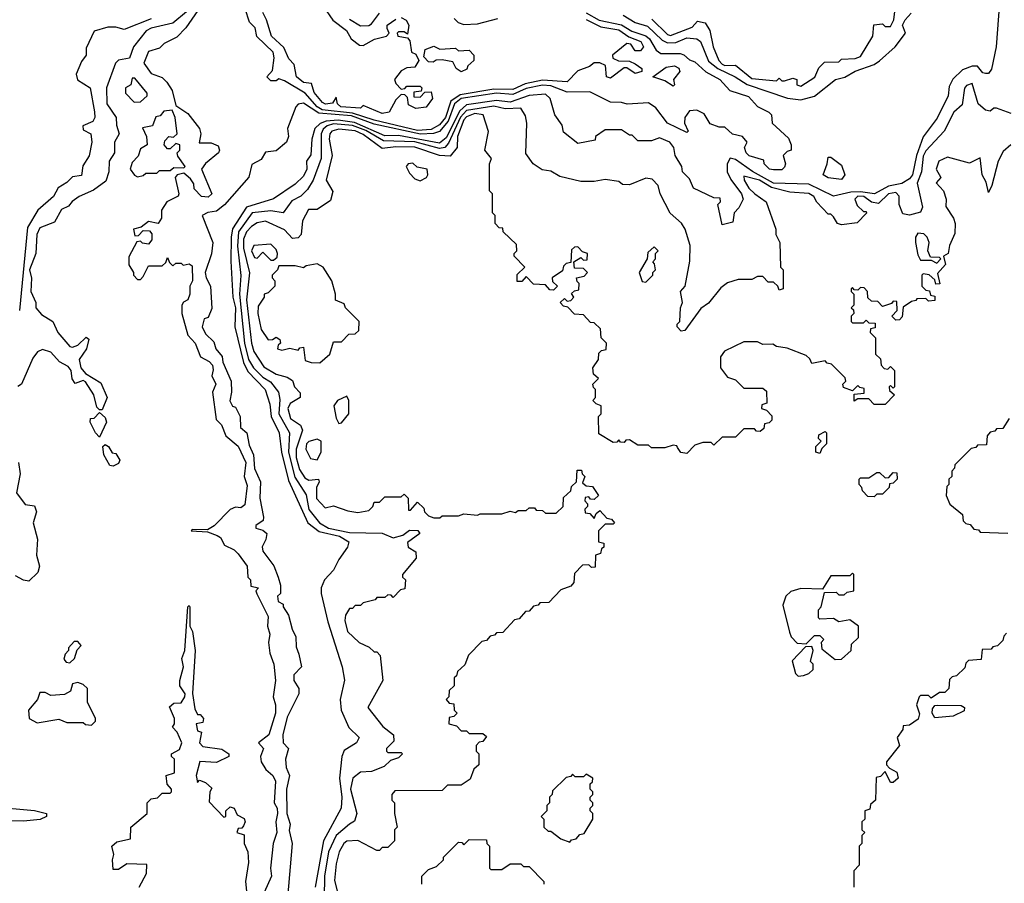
# Model space of a CAD drawing. Extents: x 2668140 to 2765664, y 823621 to 955240.
# Tile 192 of 256: x 2686971 to 2690594, y 898359 to 901535. Entities that reach past the tile are written whole.
import ezdxf

# ---------------------------------------------------------------- set-up
doc = ezdxf.new("R2010")
doc.units = 0

msp = doc.modelspace()

# ---------------------------------------------------------------- linework, layer by layer
at = {"layer": '0CON02XD'}
for points in [[(2690580.6, 901665), (2690563.3, 901435), (2690547, 901353), (2690535, 901337.5), (2690525, 901336.7), (2690515, 901340), (2690495, 901363.8), (2690475, 901363.8), (2690439.3, 901350.7), (2690403.9, 901316.1), (2690390.7, 901289.3), (2690386.7, 901255), (2690346.8, 901173.2), (2690295.7, 901104.3), (2690270.9, 901035), (2690255.6, 900965), (2690245, 900949.2), (2690217.2, 900932.8), (2690167.2, 900922.8), (2690115.6, 900894.4), (2690065, 900902.5), (2690028.8, 900901.2), (2689965, 900885.8), (2689875, 900930), (2689744.1, 900934.1), (2689666.8, 900976.8), (2689605, 901020.6), (2689584.4, 901025.6)], [(2687638, 901585), (2687582.5, 901505), (2687549.3, 901470.7), (2687503, 901447), (2687485, 901430), (2687445, 901417.5), (2687427.5, 901375), (2687455, 901337.5), (2687495, 901322.5), (2687512.5, 901305), (2687532.5, 901275), (2687545, 901220), (2687590, 901190), (2687632.5, 901135), (2687637.5, 901115), (2687631.7, 901081.7), (2687675, 901082.5), (2687700.7, 901070.7), (2687706.7, 901055), (2687702.5, 901045), (2687654.1, 901005.9), (2687640, 900985), (2687677.5, 900895), (2687665, 900882.5), (2687640, 900885), (2687613, 900913), (2687611.7, 900931.7), (2687600, 900950), (2687575, 900970), (2687550, 900965), (2687542.5, 900955), (2687556.7, 900895), (2687553.6, 900886.4), (2687512.5, 900865), (2687493.3, 900835), (2687492.5, 900805), (2687480, 900785), (2687445, 900792.5), (2687418.3, 900771.7), (2687390, 900765), (2687395, 900740), (2687408.3, 900741.7), (2687425, 900760), (2687448.3, 900758.3), (2687457, 900747), (2687457.5, 900725), (2687445, 900710), (2687422.5, 900712.5), (2687415, 900720), (2687401.7, 900718.3), (2687373, 900663), (2687373, 900633), (2687390, 900605), (2687390, 900595), (2687405, 900580), (2687415, 900580), (2687425, 900590), (2687445, 900630), (2687495, 900630), (2687508.3, 900641.7), (2687515, 900660), (2687521.7, 900641.7), (2687535, 900630), (2687545, 900640), (2687565, 900640), (2687572.5, 900632.5), (2687595, 900637.5), (2687605, 900630), (2687606.7, 900575), (2687597.5, 900555), (2687597.5, 900525), (2687590, 900505), (2687573.6, 900496.4), (2687567.5, 900485), (2687567.5, 900455), (2687590, 900375), (2687616.2, 900345), (2687636.7, 900295), (2687668.3, 900278.3), (2687680, 900265), (2687683, 900247), (2687677.5, 900225), (2687692.5, 900195), (2687680, 900165), (2687693.3, 900065), (2687713.3, 900045), (2687730, 900005), (2687775, 899966.7), (2687803.6, 899906.4), (2687796.7, 899855), (2687808, 899822), (2687799.3, 899750.7), (2687785, 899740), (2687765, 899742.5), (2687745, 899733.3), (2687686.4, 899673.6), (2687661.7, 899658.3), (2687605, 899660), (2687602.5, 899655), (2687661.7, 899651.7), (2687697.7, 899637.7), (2687710, 899630), (2687725, 899602.5), (2687760, 899585), (2687775, 899570), (2687807.5, 899525), (2687810, 899485), (2687820, 899475), (2687821.7, 899451.7), (2687850, 899445), (2687840, 899435), (2687843, 899423), (2687885, 899340), (2687883.3, 899305), (2687891.2, 899275), (2687886.2, 899245), (2687891.2, 899205), (2687905.7, 899165), (2687912.5, 899105), (2687903.3, 899045), (2687912, 899015), (2687912, 898985), (2687887.5, 898905), (2687850, 898875), (2687867.5, 898855), (2687857.5, 898825), (2687860, 898805), (2687876.7, 898776.7), (2687902.5, 898755), (2687912.5, 898735), (2687907.5, 898655), (2687918.8, 898635), (2687920, 898615), (2687913.3, 898585), (2687916.7, 898545), (2687903.3, 898505), (2687893.3, 898415), (2687897.5, 898385), (2687870, 898325)], [(2687585, 901564), (2687535, 901522), (2687455, 901503.8)], [(2689055, 901535.8), (2689108.8, 901508.8), (2689175, 901497.5), (2689211.7, 901471.7), (2689256.7, 901455), (2689266.7, 901435), (2689255, 901420), (2689235, 901420), (2689220, 901445), (2689205, 901447.5), (2689152.5, 901405), (2689153.8, 901393.8), (2689173.6, 901383.6), (2689215, 901382.5), (2689235, 901372.5), (2689260, 901355), (2689260, 901345), (2689235, 901337.5), (2689205, 901357.5), (2689195, 901357.5), (2689145, 901320), (2689130, 901325), (2689126.2, 901366.2), (2689105, 901376.7), (2689085, 901376.7), (2689067, 901363), (2689025, 901347.5), (2688985, 901306.7), (2688895, 901312.2), (2688831.1, 901298.9), (2688785, 901278.6), (2688715, 901280), (2688591.5, 901258.5), (2688557.8, 901235), (2688538.2, 901175), (2688515, 901148.6), (2688485, 901131.5), (2688435, 901127.9), (2688275, 901165.6), (2688195, 901190.8), (2688084.1, 901204.1), (2688065.7, 901215), (2688021.2, 901265), (2687945, 901310), (2687925, 901317.5), (2687915, 901310), (2687895, 901310), (2687880, 901325), (2687901.7, 901348.3), (2687907.5, 901395), (2687903.3, 901415), (2687843, 901473), (2687837.5, 901505), (2687816.4, 901526.4), (2687800, 901575)], [(2688087.5, 901585), (2688122.9, 901532.9), (2688173.3, 901495), (2688190, 901465), (2688221.7, 901441.7), (2688235, 901440), (2688276.1, 901463.9), (2688320, 901475), (2688330, 901485), (2688323, 901503), (2688322.5, 901515), (2688355, 901536.7)], [(2689296.4, 901536.4), (2689355, 901480), (2689365, 901476.7), (2689445, 901507.5), (2689465, 901530), (2689493, 901523), (2689510, 901495), (2689522.5, 901435), (2689543.3, 901385), (2689555, 901372), (2689565, 901366.7), (2689605, 901367.5), (2689665, 901318.8), (2689755, 901310), (2689765, 901320), (2689775, 901310), (2689785, 901310), (2689815, 901320), (2689830, 901315), (2689830, 901295), (2689845, 901290), (2689896.4, 901323.6), (2689911.7, 901358.3), (2689931.7, 901378.3), (2689985, 901380), (2689995, 901390), (2690045, 901392.5), (2690065, 901400), (2690110, 901475), (2690113.6, 901516.4), (2690145, 901520), (2690155, 901510), (2690175, 901510), (2690186.7, 901535), (2690192.5, 901575)], [(2687455, 901538), (2687355, 901498.8), (2687325, 901507.5), (2687295, 901507.5), (2687245, 901493.3), (2687215, 901430), (2687215.9, 901404.1), (2687198.8, 901381.2), (2687178.8, 901335), (2687184.1, 901314.1), (2687230, 901285), (2687246.2, 901196.2), (2687247.5, 901175), (2687239.5, 901160.5), (2687203.3, 901145), (2687205, 901130), (2687232.5, 901115), (2687236.7, 901085), (2687226, 901034), (2687203, 900997), (2687198.3, 900961.7), (2687165, 900957.5), (2687145, 900936.7), (2687113, 900917), (2687095.7, 900884.3), (2687037.5, 900835), (2686999.7, 900770.3), (2686970, 900465)], [(2688375, 901542.5), (2688393, 901533), (2688402.5, 901515), (2688398.3, 901481.7), (2688385, 901490), (2688365, 901490), (2688360, 901485), (2688362.5, 901475), (2688398.3, 901468.3), (2688407, 901457), (2688412.5, 901415), (2688428.3, 901408.3), (2688440, 901385), (2688425, 901360), (2688395, 901357.5), (2688375, 901347.5), (2688350, 901315), (2688355, 901300), (2688375, 901280), (2688388.3, 901281.7), (2688395, 901290), (2688445, 901290), (2688450, 901285), (2688448.3, 901271.7), (2688421.7, 901268.3), (2688421.7, 901251.7), (2688445, 901250), (2688461.7, 901268.3), (2688485, 901270), (2688490, 901245), (2688467, 901213), (2688428.3, 901208.3), (2688401.7, 901221.7), (2688398.3, 901248.3), (2688388.3, 901258.3), (2688375, 901260), (2688355, 901240), (2688330, 901195), (2688305, 901190), (2688235, 901220), (2688225, 901210), (2688152.5, 901215), (2688140, 901225), (2688135, 901250), (2688121.7, 901228.3), (2688095.8, 901224.2), (2688085, 901230), (2688055, 901267.5), (2688045, 901300), (2688015, 901303.8), (2687990, 901325), (2687980.7, 901370.7), (2687961.1, 901391.1), (2687943, 901433), (2687898, 901475), (2687879.4, 901535), (2687865, 901561.2)], [(2688185, 901536.7), (2688225, 901512.5), (2688255, 901513.3), (2688265, 901520), (2688295, 901558.8)], [(2688569.7, 901539.7), (2688584.4, 901524.4), (2688605, 901517.1), (2688655, 901520), (2688730, 901540)], [(2689055, 901560), (2689102.9, 901532.9), (2689185, 901516.2), (2689222.7, 901492.7), (2689275, 901475.6), (2689288.1, 901465), (2689313.1, 901423.1), (2689330.5, 901410.5), (2689401.2, 901411.2), (2689415, 901406), (2689435, 901388), (2689455, 901380), (2689495, 901342.9), (2689547.5, 901315), (2689584, 901274), (2689652.4, 901252.4), (2689685, 901216.2), (2689727.5, 901195), (2689737.5, 901185), (2689740, 901155), (2689799.3, 901099.3), (2689810, 901075), (2689810, 901055), (2689795, 901050), (2689780, 901035), (2689788.8, 901005), (2689785, 900992.5), (2689775, 900983.3), (2689745, 900982.5), (2689730, 900985), (2689710, 901005), (2689708.3, 901018.3), (2689655, 901034.2), (2689643.8, 901045), (2689637.5, 901065), (2689647.5, 901085), (2689630, 901105), (2689593.9, 901113.9), (2689565, 901140), (2689545, 901140), (2689511.7, 901151.7), (2689489.3, 901189.3), (2689462, 901202)], [(2689191.3, 901551.3), (2689235, 901524.4), (2689281.1, 901511.1), (2689335, 901459.4), (2689355, 901449.5), (2689385, 901451.5), (2689425, 901468.6), (2689462.5, 901465), (2689476, 901455), (2689505, 901382.5), (2689539.2, 901355), (2689603.8, 901325), (2689647.2, 901297.2), (2689795.9, 901245.9), (2689845, 901240.8), (2689895, 901254), (2689972.5, 901315), (2690006.8, 901323.2), (2690044.4, 901345.6), (2690115, 901370.8), (2690135, 901384), (2690192, 901435), (2690230, 901485), (2690218.8, 901515), (2690228.8, 901535), (2690251.4, 901558.6)], [(2687455, 901503.8), (2687436.1, 901493.9), (2687390, 901435), (2687375, 901393.3), (2687335, 901386.7), (2687323.3, 901375), (2687290, 901285), (2687291.2, 901225), (2687326.2, 901175), (2687327, 901147), (2687336.7, 901115), (2687320, 901085), (2687320, 901045), (2687300, 901015), (2687298.8, 900975), (2687288.3, 900941.7), (2687242.3, 900907.7), (2687190, 900885), (2687163.6, 900866.4), (2687150.7, 900849.3), (2687125, 900837.5), (2687099.3, 900790.7), (2687045, 900770), (2687033.8, 900745), (2687030, 900675), (2687007.5, 900615), (2687013.9, 900583.9), (2687012, 900535), (2687030, 900495), (2687030, 900475), (2687051.2, 900451.2), (2687093.3, 900425), (2687111.2, 900385), (2687155, 900332.5), (2687165, 900330), (2687185, 900337.5), (2687215, 900367.5), (2687225, 900360), (2687216.7, 900325), (2687190, 900285), (2687196.2, 900255), (2687213.6, 900233.6), (2687269.5, 900199.5), (2687293.3, 900145), (2687275, 900100), (2687265, 900100), (2687255, 900110), (2687243.3, 900155), (2687213, 900203), (2687205, 900207.5), (2687175, 900197.5), (2687164.1, 900214.1), (2687160, 900245), (2687149.5, 900259.5), (2687117, 900277), (2687085, 900312.5), (2687055, 900322.5), (2687037, 900313), (2687019.3, 900290.7), (2686977.5, 900195), (2686963.6, 900186.4)], [(2688595, 901343.3), (2688577.5, 901355), (2688565, 901380), (2688525, 901387.5), (2688503.6, 901386.4), (2688491.7, 901378.3), (2688475, 901380), (2688458.3, 901398.3), (2688462.5, 901425), (2688495, 901437.5), (2688516.4, 901426.4), (2688575, 901430), (2688585, 901420), (2688625, 901422.5), (2688642.5, 901405), (2688642.5, 901385), (2688620, 901365), (2688616.4, 901353.6), (2688595, 901343.3)], [(2689375, 901290), (2689345, 901310), (2689300, 901325), (2689349.3, 901360.7), (2689380, 901365), (2689396.4, 901356.4), (2689400, 901345), (2689376.7, 901315), (2689380, 901295), (2689375, 901290)], [(2687391.7, 901231.7), (2687415, 901232.5), (2687440, 901255), (2687440, 901265), (2687395, 901320), (2687385, 901320), (2687380, 901295), (2687360, 901285), (2687360, 901265), (2687391.7, 901231.7)], [(2689462, 901202), (2689435, 901200), (2689418.8, 901175), (2689416.7, 901155), (2689430, 901125), (2689425, 901120), (2689355, 901154.2), (2689311.4, 901211.4), (2689285, 901229.2), (2689205.6, 901224.4), (2689185, 901230.8), (2689145, 901231.1), (2689069.2, 901269.2), (2688985, 901268.6), (2688925, 901291.5), (2688895, 901294.7), (2688835, 901282.5), (2688785, 901259.6), (2688725, 901265.3), (2688594.8, 901245.2), (2688570.4, 901225), (2688547.9, 901162.1), (2688515.9, 901124.1), (2688493.9, 901116.1), (2688445.7, 901114.3), (2688275, 901150.9), (2688191.3, 901181.3), (2688071.3, 901191.3), (2688015, 901228), (2687996.1, 901223.9), (2687986.7, 901215), (2687956.7, 901135), (2687960, 901105), (2687952.5, 901085), (2687915, 901052.5), (2687875, 901047.5), (2687859.3, 901020.7), (2687825, 901002.5), (2687813.8, 900956.2), (2687725, 900853.8), (2687695, 900831.2), (2687663.6, 900826.4), (2687642.5, 900815), (2687681.2, 900715), (2687676.1, 900673.9), (2687653.8, 900605), (2687656.7, 900585), (2687673.3, 900555), (2687677.7, 900472.3), (2687665, 900440), (2687650, 900435), (2687642.5, 900405), (2687655, 900380), (2687685, 900350), (2687692.5, 900325), (2687715.9, 900295.9), (2687718.8, 900275), (2687748.8, 900205), (2687750, 900165), (2687743.6, 900133.6), (2687753.6, 900113.6), (2687765, 900110), (2687782.5, 900075), (2687783.3, 900035), (2687806.2, 900015), (2687815, 899970), (2687831.2, 899935), (2687834.3, 899884.3), (2687856.7, 899835), (2687854, 899775), (2687867.5, 899705), (2687866.7, 899693.3), (2687840, 899675), (2687840, 899665), (2687865, 899657.5), (2687880, 899645), (2687877, 899623), (2687863.6, 899596.4), (2687865, 899580), (2687906.1, 899526.1), (2687922.5, 899485), (2687930, 899455), (2687930, 899425), (2687920, 899415), (2687922.5, 899395), (2687940, 899385), (2687940, 899375), (2687960, 899345), (2687973, 899293), (2687987.5, 899265), (2687988.3, 899228.3), (2687998.3, 899201.7), (2688007.5, 899155), (2687980, 899125), (2687980, 899105), (2687997.5, 899075), (2687997.5, 899055), (2687955, 898970), (2687938.8, 898905), (2687940, 898875), (2687960, 898855), (2687948.8, 898815), (2687952, 898785), (2687964, 898755), (2687952.5, 898705), (2687954.3, 898615), (2687965.9, 898575.9), (2687962.7, 898552.7), (2687974, 898505), (2687956.2, 898305)], [(2690619.4, 901189.4), (2690565, 901210), (2690555, 901210), (2690541.7, 901198.3), (2690525, 901202.5), (2690497.5, 901225), (2690475, 901300), (2690455, 901292.5), (2690447, 901283), (2690438.3, 901221.7), (2690407.5, 901195), (2690372.5, 901125), (2690305, 901052.5), (2690295, 901032.5), (2690288.8, 900975), (2690273.6, 900933.6), (2690292.5, 900845), (2690285, 900827.5), (2690245, 900816.7), (2690220.7, 900820.7), (2690206.2, 900855), (2690206.4, 900886.4), (2690195, 900900), (2690167.5, 900895), (2690130.7, 900859.3), (2690105, 900863.8), (2690076.2, 900885), (2690055, 900886.4), (2690043.3, 900875), (2690051.7, 900851.7), (2690075, 900830), (2690085, 900830), (2690087, 900823), (2690051.7, 900788.3), (2689995, 900780), (2689980, 900785), (2689965, 900810), (2689955, 900820), (2689945, 900820), (2689903.6, 900863.6), (2689892.5, 900885), (2689875, 900896.2), (2689805, 900901.2), (2689737.4, 900917.4), (2689693.3, 900945), (2689635, 900960), (2689636.7, 900945), (2689654.2, 900915), (2689676, 900895), (2689717.5, 900865), (2689752.5, 900765), (2689752.5, 900745), (2689767.5, 900715), (2689770, 900625), (2689780, 900615), (2689780, 900545), (2689765, 900540), (2689760, 900555), (2689745, 900570), (2689725, 900570), (2689705, 900590), (2689685, 900590), (2689665, 900580), (2689615, 900580), (2689575, 900567.5), (2689550.7, 900549.3), (2689505, 900492.5), (2689477, 900473), (2689418.3, 900391.7), (2689405, 900390), (2689390, 900405), (2689390, 900415), (2689400, 900425), (2689402.5, 900475), (2689410, 900495), (2689402.5, 900535), (2689420, 900555), (2689437, 900647), (2689437.5, 900705), (2689420, 900765), (2689406.4, 900786.4), (2689363.9, 900823.9), (2689327.5, 900895), (2689320, 900925), (2689298.3, 900948.3), (2689275, 900952.5), (2689215, 900927.5), (2689188.3, 900928.3), (2689175, 900940), (2689125, 900947.5), (2689085, 900940), (2689035, 900940), (2688958.3, 900958.3), (2688925, 900977.5), (2688893, 900983), (2688860, 901005), (2688833, 901043), (2688837.5, 901155), (2688831.7, 901181.7), (2688815, 901210), (2688757.7, 901207.7), (2688715, 901216.9), (2688615, 901201.1), (2688593.4, 901176.6), (2688548.9, 901081.1), (2688535, 901064.4), (2688515, 901061.5), (2688424.6, 901085.4), (2688309.8, 901089.8), (2688245, 901127.5), (2688195, 901146.1), (2688125, 901151.8), (2688102, 901145), (2688087.4, 901132.6), (2688080, 901115), (2688080.8, 901025), (2688051.2, 900945), (2688029.5, 900910.5), (2688005, 900886.2), (2687971.7, 900868.3), (2687940, 900825), (2687895, 900832), (2687826.7, 900825), (2687775.6, 900755), (2687772.6, 900702.6), (2687784.2, 900594.2), (2687779.4, 900525), (2687797.8, 900345), (2687813.1, 900285), (2687830.8, 900255), (2687865, 900220.8), (2687893.2, 900203.2), (2687923.3, 900165), (2687928, 900138), (2687924.2, 900085), (2687964, 900015), (2687960, 899945), (2687982.8, 899852.8), (2688025, 899787.5), (2688035, 899733.8), (2688073.8, 899685), (2688106.7, 899665), (2688185, 899649.4), (2688305, 899646.2), (2688345, 899628.8), (2688381.2, 899638.8), (2688405, 899658), (2688435.8, 899655.8), (2688443.3, 899645), (2688398.3, 899611.7), (2688400, 899595), (2688428.3, 899578.3), (2688430, 899555), (2688380, 899495), (2688380, 899485), (2688390, 899475), (2688388.3, 899441.7), (2688371.7, 899438.3), (2688345, 899410), (2688338.3, 899418.3), (2688325, 899420), (2688315, 899410), (2688285, 899410), (2688278.3, 899401.7), (2688235, 899390), (2688225, 899380), (2688205, 899380), (2688195, 899370), (2688185, 899370), (2688170, 899345), (2688167.5, 899325), (2688177.5, 899285), (2688220, 899245), (2688257, 899227), (2688275, 899210), (2688285, 899210), (2688297, 899197), (2688307.5, 899105), (2688252.5, 899005), (2688307.5, 898935), (2688346.2, 898905), (2688348, 898882), (2688320, 898855), (2688320, 898845), (2688325, 898840), (2688375, 898840), (2688380, 898835), (2688365, 898820), (2688335, 898810), (2688311.7, 898788.3), (2688265, 898770), (2688225, 898767.5), (2688196.7, 898745), (2688188, 898705), (2688211.2, 898615), (2688203.3, 898586.7), (2688184.2, 898575.8), (2688135.7, 898534.3), (2688107.5, 898475), (2688091.9, 898385), (2688091.2, 898305)], [(2689584.4, 901025.6), (2689574.3, 901005), (2689574.2, 900975), (2689587.1, 900947.1), (2689626.7, 900895), (2689632.5, 900875), (2689617, 900843), (2689600, 900825), (2689595, 900790), (2689555, 900780), (2689540, 900855), (2689550, 900865), (2689548.3, 900878.3), (2689525, 900880), (2689450, 900915), (2689435, 900950), (2689410, 900975), (2689407.5, 900995), (2689382.5, 901035), (2689377.5, 901065), (2689362.5, 901085), (2689325, 901100), (2689295, 901090), (2689245, 901090), (2689225, 901110), (2689215, 901110), (2689185, 901130), (2689125, 901130), (2689090, 901105), (2689088.3, 901091.7), (2689025, 901080), (2688971.7, 901121.7), (2688967, 901147), (2688940, 901185), (2688923.3, 901245), (2688905, 901260.8), (2688845, 901256.2), (2688775, 901231.2), (2688725, 901238.2), (2688615, 901221.8), (2688590.5, 901199.5), (2688539.5, 901100.5), (2688515, 901081.5), (2688365, 901108.7), (2688315, 901108.2), (2688202.9, 901157.1), (2688143.3, 901165), (2688098.3, 901161.7), (2688077.1, 901152.9), (2688057.5, 901135), (2688045.8, 901095), (2688042.3, 901037.7), (2688026.7, 901015), (2688028, 900985), (2688015, 900960), (2687985, 900930), (2687905, 900876.2), (2687806, 900845), (2687754.5, 900765.5), (2687749.4, 900735), (2687747.3, 900647.3), (2687755.7, 900515), (2687764.4, 900475), (2687762.5, 900405), (2687794.6, 900274.6), (2687810.8, 900240.8), (2687873.8, 900175), (2687891.2, 900121.2), (2687895.7, 900075), (2687925.7, 900015.7), (2687934.4, 899945), (2687960.3, 899840.3), (2688030.8, 899685), (2688073, 899653), (2688147.5, 899635), (2688182.5, 899615), (2688177.5, 899595), (2688145, 899550), (2688125, 899510), (2688092.5, 899475), (2688080, 899445), (2688080, 899425), (2688105, 899320), (2688157.5, 899155), (2688166.4, 899106.4), (2688150, 899035), (2688153.3, 898995), (2688181.7, 898931.7), (2688220, 898895), (2688210, 898875), (2688165, 898847.5), (2688156.7, 898825), (2688147.5, 898745), (2688156, 898675), (2688153.8, 898635), (2688089.2, 898515), (2688058, 898345)], [(2687405, 900957.5), (2687425, 900962.5), (2687435, 900970), (2687475, 900970), (2687485, 900980), (2687525, 900980), (2687538.3, 900991.7), (2687575, 900990), (2687580, 900995), (2687553, 901033), (2687550, 901045), (2687560, 901055), (2687560, 901075), (2687545, 901080), (2687525, 901060), (2687515, 901060), (2687502.5, 901075), (2687505, 901090), (2687520, 901105), (2687537.5, 901102.5), (2687550, 901115), (2687542.5, 901175), (2687531.7, 901201.7), (2687501.7, 901198.3), (2687488.3, 901181.7), (2687471.7, 901178.3), (2687460, 901145), (2687423, 901137), (2687437.5, 901105), (2687440, 901075), (2687415, 901060), (2687407, 901033), (2687385, 901010), (2687377.5, 900985), (2687393, 900963), (2687405, 900957.5)], [(2689391.7, 899961.7), (2689388.3, 899968.3), (2689375, 899970), (2689345, 899960), (2689295, 899960), (2689285, 899970), (2689245, 899970), (2689215, 899990), (2689201.7, 899988.3), (2689195, 899980), (2689181.7, 899981.7), (2689175, 899990), (2689168.3, 899981.7), (2689155, 899980), (2689101.7, 900011.7), (2689100, 900075), (2689110, 900085), (2689110, 900115), (2689091.7, 900121.7), (2689080, 900135), (2689090, 900145), (2689090, 900175), (2689081.7, 900181.7), (2689080, 900195), (2689100, 900215), (2689081.7, 900231.7), (2689080, 900255), (2689100, 900285), (2689101.7, 900308.3), (2689111.7, 900318.3), (2689128.3, 900321.7), (2689130, 900345), (2689110, 900365), (2689108.3, 900398.3), (2689085, 900420), (2689071.7, 900421.7), (2689045, 900450), (2689011.7, 900451.7), (2688988.3, 900478.3), (2688971.7, 900481.7), (2688960, 900495), (2688975, 900510), (2688985, 900500), (2688998.3, 900501.7), (2689010, 900515), (2689001.7, 900528.3), (2689011.7, 900538.3), (2689028.3, 900541.7), (2689030, 900565), (2689021.7, 900571.7), (2689020, 900585), (2689048.3, 900591.7), (2689060, 900605), (2689045, 900620), (2689011.7, 900621.7), (2689010, 900645), (2689035, 900660), (2689045, 900650), (2689058.3, 900651.7), (2689060, 900675), (2689041.7, 900681.7), (2689025, 900700), (2689011.7, 900698.3), (2689001.7, 900688.3), (2688998.3, 900641.7), (2688981.7, 900638.3), (2688971.7, 900628.3), (2688968.3, 900611.7), (2688930, 900585), (2688931.7, 900571.7), (2688950, 900555), (2688935, 900540), (2688921.7, 900541.7), (2688905, 900560), (2688861.7, 900561.7), (2688835, 900590), (2688818.3, 900571.7), (2688801.7, 900571.7), (2688801.7, 900598.3), (2688830, 900625), (2688790, 900665), (2688790, 900675), (2688800, 900685), (2688798.3, 900708.3), (2688750, 900755), (2688748.3, 900768.3), (2688735, 900770), (2688720, 900785), (2688720, 900815), (2688710, 900825), (2688710, 900895), (2688700, 900905), (2688700, 901005), (2688707.5, 901025), (2688682.5, 901055), (2688696.4, 901123.6), (2688676.7, 901185), (2688645, 901189.4), (2688615, 901178.1), (2688605, 901167.1), (2688581.9, 901105), (2688580, 901065), (2688555, 901033.3), (2688515, 901035.8), (2688425, 901065.6), (2688355, 901066.9), (2688305, 901061.2), (2688235, 901112.9), (2688205, 901126.5), (2688145, 901131.9), (2688120, 901125), (2688112, 901115), (2688109.2, 901095), (2688121.2, 901035), (2688098.8, 900945), (2688123, 900903), (2688115, 900870), (2688065, 900837.5), (2688033.6, 900836.4), (2688011.2, 900795), (2688006.7, 900745), (2687995, 900732.5), (2687975, 900730), (2687945, 900762.5), (2687875, 900793.8), (2687845, 900788), (2687823.8, 900775), (2687806, 900755), (2687795, 900727.5), (2687794.4, 900695), (2687816.1, 900603.9), (2687805.7, 900505), (2687824.2, 900345), (2687832.5, 900315), (2687868.8, 900258.8), (2687915, 900231.2), (2687955, 900220), (2687975, 900207.5), (2687982.5, 900185), (2688003, 900163), (2688002.5, 900145), (2687966.1, 900123.9), (2687958, 900105), (2687967.7, 900067.7), (2688003.9, 900043.9), (2688011.2, 900025), (2687988.6, 899955), (2687988.1, 899925), (2688000.3, 899880.3), (2688019.5, 899849.5), (2688035, 899842), (2688070, 899845), (2688072.5, 899835), (2688062.5, 899815), (2688063.6, 899773.6), (2688095, 899740), (2688125, 899747.5), (2688178.3, 899728.3), (2688215, 899722.5), (2688255, 899730), (2688270, 899745), (2688275, 899760), (2688295, 899760), (2688315, 899780), (2688375, 899780), (2688385, 899790), (2688400, 899775), (2688401.7, 899731.7), (2688408.3, 899731.7), (2688435, 899760), (2688458.3, 899738.3), (2688460, 899725), (2688475, 899710), (2688495, 899702.5), (2688517, 899703), (2688525, 899710), (2688585, 899710), (2688605, 899717.5), (2688655, 899712.5), (2688665, 899717.5), (2688745, 899717.5), (2688775, 899727.5), (2688795, 899722.5), (2688805, 899730), (2688835, 899730), (2688845, 899740), (2688865, 899740), (2688871.7, 899731.7), (2688895, 899730), (2688905, 899720), (2688945, 899720), (2688970, 899745), (2688971.7, 899778.3), (2688998.3, 899801.7), (2689001.7, 899818.3), (2689020, 899835), (2689021.7, 899878.3), (2689038.3, 899878.3), (2689040, 899865), (2689050, 899855), (2689041.7, 899831.7), (2689055, 899820), (2689078.3, 899818.3), (2689100, 899785), (2689085, 899770), (2689071.7, 899771.7), (2689065, 899780), (2689051.7, 899778.3), (2689050, 899765), (2689060, 899755), (2689060, 899745), (2689050, 899735), (2689051.7, 899721.7), (2689068.3, 899718.3), (2689085, 899700), (2689091.7, 899718.3), (2689105, 899730), (2689131.7, 899701.7), (2689148.3, 899698.3), (2689160, 899685), (2689155, 899680), (2689125, 899680), (2689100, 899655), (2689100, 899615), (2689120, 899610), (2689120, 899595), (2689111.7, 899588.3), (2689108.3, 899571.7), (2689090, 899565), (2689088.3, 899521.7), (2689075, 899520), (2689065, 899530), (2689041.7, 899528.3), (2689011.7, 899498.3), (2689010, 899465), (2688998.3, 899451.7), (2688961.7, 899438.3), (2688918.3, 899391.7), (2688885, 899390), (2688878.3, 899381.7), (2688861.7, 899378.3), (2688845, 899360), (2688831.7, 899358.3), (2688808.3, 899331.7), (2688791.7, 899328.3), (2688748.3, 899281.7), (2688725, 899280), (2688718.3, 899271.7), (2688701.7, 899268.3), (2688688.3, 899251.7), (2688671.7, 899248.3), (2688621.7, 899198.3), (2688608.3, 899161.7), (2688581.7, 899138.3), (2688578.3, 899121.7), (2688570, 899115), (2688570, 899085), (2688551.7, 899068.3), (2688550, 899045), (2688540, 899035), (2688551.7, 899021.7), (2688568.3, 899018.3), (2688570, 898995), (2688580, 898985), (2688568.3, 898971.7), (2688551.7, 898968.3), (2688550, 898945), (2688578.3, 898938.3), (2688595, 898920), (2688615, 898920), (2688625, 898910), (2688675, 898910), (2688688.3, 898898.3), (2688675, 898880), (2688661.7, 898878.3), (2688650, 898865), (2688650, 898845), (2688660, 898835), (2688660, 898795), (2688641.7, 898778.3), (2688628.3, 898741.7), (2688595, 898720), (2688545, 898720), (2688525, 898700), (2688351.7, 898698.3), (2688340, 898685), (2688340, 898665), (2688350, 898655), (2688350, 898615), (2688360, 898565), (2688350, 898555), (2688350, 898515), (2688325, 898490), (2688305, 898490), (2688295, 898480), (2688285, 898480), (2688215, 898516.7), (2688175, 898513.3), (2688163.3, 898505), (2688146.7, 898475), (2688135, 898430), (2688129.3, 898369.3), (2688141.7, 898321.7)], [(2690617.5, 901075), (2690589.5, 901050.5), (2690571.2, 901015), (2690547.5, 900925), (2690535, 900900), (2690527, 900937), (2690512.5, 900965), (2690505, 901027.5), (2690465, 901007.5), (2690385, 901030), (2690353.3, 901015), (2690343.3, 900985), (2690360, 900955), (2690342.5, 900935), (2690370, 900905), (2690380, 900875), (2690378.3, 900848.3), (2690406.7, 900805), (2690412.5, 900785), (2690411.7, 900748.3), (2690392.5, 900705), (2690387.5, 900675), (2690370, 900665), (2690377.5, 900635), (2690348.3, 900601.7), (2690357, 900563), (2690341.7, 900561.7), (2690338.3, 900578.3), (2690317, 900597), (2690295, 900600), (2690290, 900595), (2690290, 900555), (2690305, 900540), (2690318.3, 900538.3), (2690321.7, 900521.7), (2690338.3, 900518.3), (2690338.3, 900501.7), (2690315, 900500), (2690305, 900510), (2690271.7, 900508.3), (2690268.3, 900501.7), (2690251.7, 900498.3), (2690221.7, 900478.3), (2690218.3, 900441.7), (2690208.3, 900431.7), (2690195, 900430), (2690180, 900445), (2690200, 900465), (2690198.3, 900498.3), (2690185, 900500), (2690178.3, 900491.7), (2690145, 900480), (2690128.3, 900498.3), (2690105, 900500), (2690091.7, 900511.7), (2690090, 900535), (2690078.3, 900548.3), (2690065, 900550), (2690055, 900540), (2690041.7, 900541.7), (2690035, 900550), (2690030, 900545), (2690030, 900535), (2690040, 900525), (2690040, 900485), (2690030, 900475), (2690038.3, 900468.3), (2690040, 900455), (2690030, 900445), (2690030, 900425), (2690035, 900420), (2690075, 900420), (2690085, 900430), (2690095, 900420), (2690118.3, 900418.3), (2690118.3, 900401.7), (2690101.7, 900398.3), (2690100, 900385), (2690120, 900365), (2690120, 900305), (2690138.3, 900288.3), (2690140, 900265), (2690151.7, 900251.7), (2690165, 900250), (2690175, 900260), (2690190, 900245), (2690190, 900185), (2690185, 900180), (2690175, 900190), (2690170, 900185), (2690171.7, 900171.7), (2690190, 900155), (2690155, 900120), (2690115, 900120), (2690095, 900140), (2690055, 900140), (2690041.7, 900131.7), (2690041.7, 900158.3), (2690078.3, 900161.7), (2690078.3, 900178.3), (2690061.7, 900181.7), (2690055, 900190), (2690035, 900170), (2690001.7, 900181.7), (2690000, 900195), (2690010, 900205), (2690008.3, 900218.3), (2689958.3, 900268.3), (2689941.7, 900271.7), (2689935, 900280), (2689885, 900270), (2689878.3, 900288.3), (2689865, 900300), (2689795, 900327.5), (2689755, 900332.5), (2689741.7, 900341.7), (2689705, 900340), (2689685, 900350), (2689635, 900350), (2689563.6, 900316.4), (2689550, 900295), (2689550, 900255), (2689575, 900220), (2689605, 900210), (2689635, 900180), (2689705, 900180), (2689718.3, 900168.3), (2689720, 900125), (2689701.7, 900118.3), (2689700, 900105), (2689718.3, 900098.3), (2689738.3, 900078.3), (2689738.3, 900061.7), (2689728.3, 900051.7), (2689711.7, 900048.3), (2689708.3, 900031.7), (2689695, 900020), (2689681.7, 900021.7), (2689675, 900030), (2689635, 900030), (2689605, 900000), (2689555, 900000), (2689525, 899970), (2689515, 899980), (2689485, 899980), (2689455, 899970), (2689425, 899940), (2689403, 899943), (2689391.7, 899961.7)], [(2689995, 900947.5), (2689945, 900953.8), (2689927.5, 900965), (2689942.5, 901005), (2689945, 901030), (2689955, 901030), (2689995, 901000), (2690006.7, 900965), (2689995, 900947.5)], [(2688445, 900942.5), (2688467.5, 900955), (2688472.5, 900965), (2688470, 900985), (2688433, 900993), (2688417, 901007), (2688400, 901005), (2688392.5, 900995), (2688405, 900970), (2688425, 900950), (2688445, 900942.5)], [(2690345, 900640), (2690360, 900655), (2690355, 900660), (2690321.7, 900661.7), (2690312.5, 900685), (2690316.7, 900715), (2690310, 900735), (2690297.7, 900747.7), (2690275, 900750), (2690266.7, 900735), (2690266.7, 900715), (2690275, 900670), (2690285, 900650), (2690325, 900650), (2690345, 900640)], [(2687905, 900650), (2687918.3, 900661.7), (2687920, 900675), (2687915, 900690), (2687895, 900710), (2687832.5, 900705), (2687824.2, 900685), (2687835, 900660), (2687845, 900657.5), (2687865, 900680), (2687895, 900650), (2687905, 900650)], [(2689275, 900570), (2689300, 900595), (2689300, 900605), (2689310, 900615), (2689307, 900637), (2689300, 900645), (2689310, 900655), (2689310, 900675), (2689320, 900685), (2689305, 900700), (2689281.7, 900678.3), (2689280, 900655), (2689250, 900605), (2689261.7, 900571.7), (2689275, 900570)], [(2688075, 900272.5), (2688112.5, 900305), (2688125, 900350), (2688155, 900350), (2688181.7, 900378.3), (2688205, 900380), (2688218.3, 900391.7), (2688220, 900425), (2688170, 900475), (2688165, 900490), (2688133, 900503), (2688133.3, 900525), (2688120, 900575), (2688087.5, 900625), (2688065, 900636.7), (2688025, 900630), (2688015, 900622.5), (2687985, 900630), (2687925, 900630), (2687920, 900615), (2687900, 900595), (2687900, 900585), (2687910, 900575), (2687910, 900555), (2687885, 900530), (2687870, 900525), (2687870, 900515), (2687848.3, 900481.7), (2687847.5, 900455), (2687860, 900395), (2687885, 900357.5), (2687901.7, 900358.3), (2687915, 900367.5), (2687928.3, 900358.3), (2687930, 900345), (2687921.7, 900338.3), (2687920, 900325), (2687935, 900320), (2687965, 900327.5), (2687995, 900320), (2688001.7, 900328.3), (2688015, 900330), (2688021.7, 900281.7), (2688043.6, 900273.6), (2688075, 900272.5)], [(2688145, 900050), (2688155, 900052.5), (2688182.5, 900085), (2688182.5, 900135), (2688175, 900150), (2688140, 900135), (2688126.7, 900115), (2688135, 900070), (2688145, 900050)], [(2687265, 900000), (2687250, 900015), (2687230, 900055), (2687231.7, 900068.3), (2687245, 900070), (2687265, 900090), (2687285, 900072.5), (2687290, 900055), (2687265, 900000)], [(2690611.7, 900068.3), (2690588.3, 900031.7), (2690565, 900030), (2690558.3, 900021.7), (2690541.7, 900018.3), (2690530, 900005), (2690528.3, 899971.7), (2690495, 899970), (2690488.3, 899961.7), (2690471.7, 899958.3), (2690411.7, 899898.3), (2690410, 899885), (2690400, 899875), (2690400, 899855), (2690390, 899845), (2690390, 899825), (2690381.7, 899818.3), (2690380, 899785), (2690393, 899753), (2690440, 899715), (2690441.7, 899691.7), (2690451.7, 899681.7), (2690468.3, 899678.3), (2690481.7, 899661.7), (2690498.3, 899658.3), (2690505, 899650), (2690607, 899647)], [(2689915, 899940), (2689900, 899945), (2689900, 899965), (2689920, 899985), (2689910, 899995), (2689911.7, 900008.3), (2689935, 900020), (2689940, 900015), (2689940, 899975), (2689921.7, 899958.3), (2689915, 899940)], [(2687315, 899892.5), (2687302.5, 899895), (2687280, 899935), (2687277.5, 899965), (2687285, 899972.5), (2687297.5, 899965), (2687311.7, 899941.7), (2687325, 899940), (2687340, 899915), (2687335, 899902.5), (2687315, 899892.5)], [(2688065, 899916.7), (2688080, 899945), (2688080, 899985), (2688065, 899992.5), (2688035, 899983.3), (2688026.7, 899975), (2688023.8, 899955), (2688040.7, 899920.7), (2688065, 899916.7)], [(2686966.8, 899906.8), (2686972.9, 899865), (2686959.2, 899795), (2686991.7, 899751.7), (2687025, 899747.5), (2687033.3, 899725), (2687020, 899685), (2687036, 899625), (2687032.5, 899565), (2687043.8, 899525), (2687038.3, 899501.7), (2687005, 899470), (2686985, 899473.3), (2686955, 899490)], [(2690115, 899780), (2690091.7, 899781.7), (2690071.7, 899801.7), (2690070, 899815), (2690060, 899825), (2690060, 899845), (2690065, 899850), (2690095, 899850), (2690125, 899870), (2690135, 899870), (2690155, 899850), (2690168.3, 899851.7), (2690185, 899870), (2690198.3, 899868.3), (2690200, 899845), (2690185, 899830), (2690171.7, 899828.3), (2690170, 899815), (2690145, 899790), (2690125, 899790), (2690115, 899780)], [(2689971.7, 899181.7), (2689995, 899182.5), (2690030, 899215), (2690031.7, 899238.3), (2690057, 899263), (2690057.5, 899305), (2690025, 899327.5), (2689985, 899320), (2689965, 899332.5), (2689915, 899330), (2689910, 899335), (2689910, 899365), (2689920, 899375), (2689931.7, 899428.3), (2689975, 899430), (2689985, 899420), (2690005, 899420), (2690015, 899430), (2690040, 899435), (2690040, 899495), (2690035, 899500), (2690025, 899490), (2689955, 899490), (2689925, 899440), (2689845, 899442.5), (2689808.3, 899431.7), (2689790, 899415), (2689778.3, 899381.7), (2689803, 899283), (2689810, 899265), (2689831.7, 899241.7), (2689865, 899240), (2689895, 899270), (2689915, 899270), (2689930, 899255), (2689920, 899245), (2689921.7, 899221.7), (2689971.7, 899181.7)], [(2687410, 898345), (2687437.5, 898395), (2687438.3, 898428.3), (2687365, 898430), (2687335, 898410), (2687315, 898410), (2687312.5, 898445), (2687317.5, 898465), (2687310, 898495), (2687328.3, 898511.7), (2687378.3, 898521.7), (2687380, 898565), (2687440, 898615), (2687440, 898655), (2687455, 898670), (2687477.5, 898672.5), (2687495, 898690), (2687525, 898690), (2687530, 898695), (2687530, 898705), (2687513, 898723), (2687510, 898755), (2687540, 898765), (2687540, 898815), (2687530, 898825), (2687530, 898835), (2687559.2, 898850.8), (2687568, 898875), (2687550, 898915), (2687533, 898933), (2687540, 898945), (2687540, 898965), (2687522.5, 899007.5), (2687538.3, 899021.7), (2687565, 899022.5), (2687578.8, 899045), (2687580, 899055), (2687560, 899085), (2687560, 899105), (2687573.3, 899155), (2687567.5, 899185), (2687578, 899215), (2687590, 899375), (2687595, 899380), (2687596.7, 899375), (2687597.5, 899305), (2687606.7, 899285), (2687616.7, 899215), (2687606.4, 899056.4), (2687615, 899000), (2687625, 898980), (2687635, 898980), (2687647.5, 898965), (2687645, 898950), (2687620, 898945), (2687625, 898920), (2687640, 898915), (2687632.5, 898875), (2687645, 898862.5), (2687715, 898852.5), (2687740, 898835), (2687740, 898825), (2687695, 898803.3), (2687633.6, 898806.4), (2687620, 898755), (2687625, 898730), (2687632.5, 898737.5), (2687655, 898730), (2687678.3, 898708.3), (2687670, 898695), (2687668.3, 898658.3), (2687721.7, 898601.7), (2687730, 898605), (2687730, 898625), (2687745, 898640), (2687760, 898635), (2687770.7, 898610.7), (2687796.7, 898596.7), (2687800, 898585), (2687795, 898570), (2687788.3, 898561.7), (2687775, 898560), (2687770, 898545), (2687797, 898537), (2687797.5, 898505), (2687810, 898475), (2687813.3, 898435), (2687801.2, 898365), (2687807.5, 898305)], [(2687155, 899170), (2687172.5, 899185), (2687183, 899217), (2687197, 899233), (2687185, 899247.5), (2687171.7, 899248.3), (2687150, 899225), (2687150, 899215), (2687138.3, 899201.7), (2687133, 899183), (2687141.7, 899171.7), (2687155, 899170)], [(2690601.7, 899278.3), (2690591.7, 899268.3), (2690588.3, 899251.7), (2690568.3, 899231.7), (2690551.7, 899228.3), (2690545, 899220), (2690511.7, 899218.3), (2690508.3, 899181.7), (2690461.7, 899178.3), (2690451.7, 899168.3), (2690448.3, 899151.7), (2690418.3, 899121.7), (2690401.7, 899118.3), (2690391.7, 899108.3), (2690390, 899075), (2690375, 899060), (2690355, 899060), (2690325, 899040), (2690315, 899050), (2690285, 899050), (2690280, 899045), (2690270, 899015), (2690281.7, 898981.7), (2690277, 898963), (2690245, 898940), (2690221.7, 898938.3), (2690220, 898925), (2690200, 898895), (2690207.5, 898865), (2690160, 898805), (2690160, 898795), (2690171.7, 898781.7), (2690198, 898768), (2690203.3, 898745), (2690185, 898730), (2690175, 898730), (2690155, 898770), (2690138.3, 898751.7), (2690121.7, 898748.3), (2690120, 898665), (2690101.7, 898648.3), (2690098.3, 898631.7), (2690080, 898625), (2690080, 898595), (2690070, 898585), (2690070, 898555), (2690080, 898545), (2690070, 898535), (2690070, 898505), (2690060, 898495), (2690060, 898425), (2690040, 898405), (2690040, 898345)], [(2689835, 899120), (2689855, 899122.5), (2689875, 899130), (2689890, 899145), (2689890, 899165), (2689880, 899175), (2689890, 899215), (2689885, 899230), (2689861.7, 899228.3), (2689813, 899177), (2689825, 899130), (2689835, 899120)], [(2687235, 898940), (2687250, 898955), (2687250, 898965), (2687220, 899025), (2687220, 899075), (2687205, 899090), (2687185, 899097.5), (2687165, 899092.5), (2687157.5, 899065), (2687136.4, 899053.6), (2687085, 899050), (2687065, 899060), (2687045, 899060), (2687036.7, 899035), (2687004, 898995), (2687006.2, 898965), (2687035, 898948.8), (2687115, 898962.5), (2687145, 898950), (2687205, 898950), (2687213, 898943), (2687235, 898940)], [(2690337.5, 898967.5), (2690328.8, 898985), (2690330, 899000), (2690337.5, 899012.5), (2690346.4, 899013.6), (2690435, 899012.5), (2690447.5, 899005), (2690446.4, 898993.6), (2690405, 898973.3), (2690337.5, 898967.5)], [(2688995, 898510), (2689001.7, 898518.3), (2689018.3, 898521.7), (2689031.7, 898538.3), (2689048.3, 898541.7), (2689080, 898595), (2689080, 898615), (2689070, 898625), (2689070, 898635), (2689080, 898645), (2689080, 898655), (2689070, 898665), (2689070, 898675), (2689080, 898685), (2689080, 898695), (2689070, 898705), (2689070, 898725), (2689078.3, 898731.7), (2689080, 898745), (2689055, 898760), (2689045, 898750), (2689015, 898750), (2689005, 898760), (2688998.3, 898751.7), (2688981.7, 898748.3), (2688931.7, 898698.3), (2688930, 898685), (2688920, 898675), (2688920, 898655), (2688910, 898645), (2688910, 898625), (2688890, 898605), (2688900, 898595), (2688900, 898565), (2688915, 898550), (2688925, 898550), (2688961.7, 898521.7), (2688995, 898510)], [(2686861.7, 898641.7), (2687025, 898626.2), (2687070, 898615), (2687070, 898605), (2687046.1, 898593.9), (2686985, 898587.5), (2686855, 898590)], [(2688450, 898355), (2688450, 898385), (2688475, 898410), (2688505, 898420), (2688530, 898445), (2688530, 898455), (2688585, 898510), (2688598.3, 898508.3), (2688605, 898500), (2688625, 898520), (2688688.3, 898518.3), (2688690, 898505), (2688700, 898495), (2688700, 898415), (2688705, 898410), (2688745, 898410), (2688775, 898430), (2688815, 898430), (2688825, 898420), (2688845, 898420), (2688900, 898365), (2688900, 898355)]]:
    msp.add_lwpolyline(points, dxfattribs=at)

doc.saveas('drawing.dxf')
